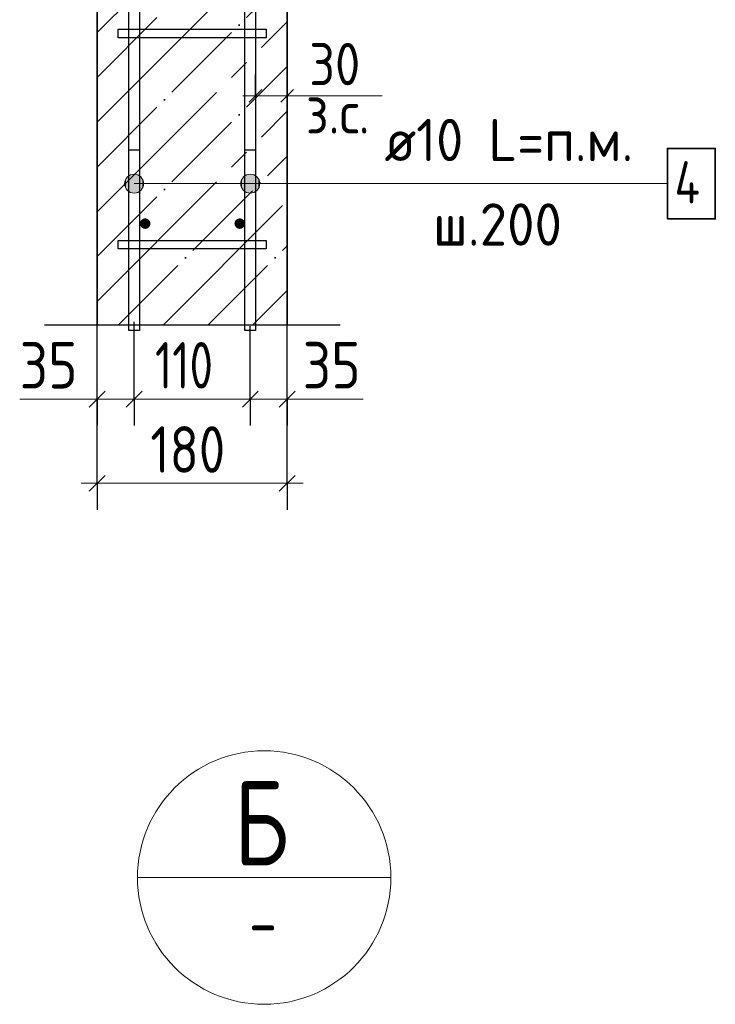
# Model space of a CAD drawing. Header units: millimetres. Extents: x -49773 to 2322955, y -3321 to 58485.
# Tile 166 of 256: x 717909 to 721203, y 8964 to 13625. Entities that reach past the tile are written whole.
import ezdxf

# ---------------------------------------------------------------- set-up
doc = ezdxf.new("R2010")
doc.units = ezdxf.units.MM
doc.linetypes.add('______11', pattern=[500, 400, -50, 0, -50])
doc.linetypes.add('______5', pattern=[1100, 800, -100, 100, -100])
for name, color, linetype, lineweight in [('Standard', 7, 'Continuous', 25), ('Арм.стержн. Арматура края', 96, 'Continuous', 35), ('Арм.стержн. вертикальными 1', 22, 'Continuous', 35), ('Арм.стержн.горизонт. 1', 180, 'Continuous', 35), ('Размерная линия_ общее', 7, 'Continuous', 13), ('Размерная линия_ общее_1', 7, 'Continuous', 13)]:
    doc.layers.add(name, color=color, linetype=linetype, lineweight=lineweight)
doc.layers.add('Арм.стержн.Стяжки', color=7, linetype='Continuous', lineweight=35, true_color=0x501e0f)
doc.styles.add('ISOCPEUR', font='txt')

msp = doc.modelspace()

# ---------------------------------------------------------------- hatches: boundary and pattern name
at = {"layer": 'Арм.стержн. вертикальными 1', "linetype": 'Continuous', "lineweight": 50, "transparency": 33554687}
for points in [[(718528.1, 12660), (718526.2, 12669.5), (718520.8, 12677.6), (718512.6, 12683.1), (718503.1, 12685), (718493.5, 12683.1), (718485.4, 12677.6), (718480, 12669.5), (718478.1, 12660), (718480, 12650.4), (718485.4, 12642.3), (718493.5, 12636.9), (718503.1, 12635), (718512.6, 12636.9), (718520.8, 12642.3), (718526.2, 12650.4)], [(718975.7, 12660), (718973.8, 12669.5), (718968.4, 12677.6), (718960.3, 12683.1), (718950.7, 12685), (718941.2, 12683.1), (718933.1, 12677.6), (718927.6, 12669.5), (718925.7, 12660), (718927.6, 12650.4), (718933.1, 12642.3), (718941.2, 12636.9), (718950.7, 12635), (718960.3, 12636.9), (718968.4, 12642.3), (718973.8, 12650.4)]]:
    msp.add_hatch(color=4, dxfattribs=at).paths.add_polyline_path(points)
at = {"layer": 'Арм.стержн.горизонт. 1', "linetype": 'Continuous', "lineweight": 13, "transparency": 33554687}
for points in [[(718412, 12826.7), (718412, 12871.7), (718405.7, 12849.2)], [(718412, 12826.7), (718412, 12871.7), (718405.7, 12849.2)], [(718412, 12826.7), (718412, 12871.7), (718405.7, 12849.2)], [(718412, 12826.7), (718412, 12871.7), (718405.7, 12849.2)], [(718412, 12826.7), (718412, 12871.7), (718405.7, 12849.2)], [(718412, 12826.7), (718412, 12871.7), (718405.7, 12849.2)], [(718412, 12826.7), (718412, 12871.7), (718405.7, 12849.2)], [(718412, 12826.7), (718412, 12871.7), (718405.7, 12849.2)], [(718412, 12826.7), (718412, 12871.7), (718405.7, 12849.2)], [(718412, 12826.7), (718412, 12871.7), (718405.7, 12849.2)], [(718412, 12826.7), (718412, 12871.7), (718405.7, 12849.2)], [(718412, 12826.7), (718412, 12871.7), (718405.7, 12849.2)], [(718412, 12826.7), (718412, 12871.7), (718405.7, 12849.2)], [(718428.2, 12810.5), (718428.2, 12887.9), (718412, 12871.7)], [(718428.2, 12810.5), (718428.2, 12887.9), (718412, 12871.7)], [(718428.2, 12810.5), (718428.2, 12887.9), (718412, 12871.7)], [(718428.2, 12810.5), (718428.2, 12887.9), (718412, 12871.7)], [(718428.2, 12810.5), (718428.2, 12887.9), (718412, 12871.7)], [(718428.2, 12810.5), (718428.2, 12887.9), (718412, 12871.7)], [(718428.2, 12810.5), (718428.2, 12887.9), (718412, 12871.7)], [(718428.2, 12810.5), (718428.2, 12887.9), (718412, 12871.7)], [(718428.2, 12810.5), (718428.2, 12887.9), (718412, 12871.7)], [(718428.2, 12810.5), (718428.2, 12887.9), (718412, 12871.7)], [(718428.2, 12810.5), (718428.2, 12887.9), (718412, 12871.7)], [(718428.2, 12810.5), (718428.2, 12887.9), (718412, 12871.7)], [(718428.2, 12810.5), (718428.2, 12887.9), (718412, 12871.7)], [(718428.2, 12810.5), (718412, 12871.7), (718412, 12826.7)], [(718428.2, 12810.5), (718412, 12871.7), (718412, 12826.7)], [(718428.2, 12810.5), (718412, 12871.7), (718412, 12826.7)], [(718428.2, 12810.5), (718412, 12871.7), (718412, 12826.7)], [(718428.2, 12810.5), (718412, 12871.7), (718412, 12826.7)], [(718428.2, 12810.5), (718412, 12871.7), (718412, 12826.7)], [(718428.2, 12810.5), (718412, 12871.7), (718412, 12826.7)], [(718428.2, 12810.5), (718412, 12871.7), (718412, 12826.7)], [(718428.2, 12810.5), (718412, 12871.7), (718412, 12826.7)], [(718428.2, 12810.5), (718412, 12871.7), (718412, 12826.7)], [(718428.2, 12810.5), (718412, 12871.7), (718412, 12826.7)], [(718428.2, 12810.5), (718412, 12871.7), (718412, 12826.7)], [(718428.2, 12810.5), (718412, 12871.7), (718412, 12826.7)], [(718450.7, 12804.2), (718450.7, 12894.2), (718428.2, 12887.9)], [(718450.7, 12804.2), (718450.7, 12894.2), (718428.2, 12887.9)], [(718450.7, 12804.2), (718450.7, 12894.2), (718428.2, 12887.9)], [(718450.7, 12804.2), (718450.7, 12894.2), (718428.2, 12887.9)], [(718450.7, 12804.2), (718450.7, 12894.2), (718428.2, 12887.9)], [(718450.7, 12804.2), (718450.7, 12894.2), (718428.2, 12887.9)], [(718450.7, 12804.2), (718450.7, 12894.2), (718428.2, 12887.9)], [(718450.7, 12804.2), (718450.7, 12894.2), (718428.2, 12887.9)], [(718450.7, 12804.2), (718450.7, 12894.2), (718428.2, 12887.9)], [(718450.7, 12804.2), (718450.7, 12894.2), (718428.2, 12887.9)], [(718450.7, 12804.2), (718450.7, 12894.2), (718428.2, 12887.9)], [(718450.7, 12804.2), (718450.7, 12894.2), (718428.2, 12887.9)], [(718450.7, 12804.2), (718450.7, 12894.2), (718428.2, 12887.9)], [(718450.7, 12804.2), (718428.2, 12887.9), (718428.2, 12810.5)], [(718450.7, 12804.2), (718428.2, 12887.9), (718428.2, 12810.5)], [(718450.7, 12804.2), (718428.2, 12887.9), (718428.2, 12810.5)], [(718450.7, 12804.2), (718428.2, 12887.9), (718428.2, 12810.5)], [(718450.7, 12804.2), (718428.2, 12887.9), (718428.2, 12810.5)], [(718450.7, 12804.2), (718428.2, 12887.9), (718428.2, 12810.5)], [(718450.7, 12804.2), (718428.2, 12887.9), (718428.2, 12810.5)], [(718450.7, 12804.2), (718428.2, 12887.9), (718428.2, 12810.5)], [(718450.7, 12804.2), (718428.2, 12887.9), (718428.2, 12810.5)], [(718450.7, 12804.2), (718428.2, 12887.9), (718428.2, 12810.5)], [(718450.7, 12804.2), (718428.2, 12887.9), (718428.2, 12810.5)], [(718450.7, 12804.2), (718428.2, 12887.9), (718428.2, 12810.5)], [(718450.7, 12804.2), (718428.2, 12887.9), (718428.2, 12810.5)], [(718473.2, 12810.5), (718473.2, 12887.9), (718450.7, 12894.2)], [(718473.2, 12810.5), (718450.7, 12894.2), (718450.7, 12804.2)], [(718473.2, 12810.5), (718473.2, 12887.9), (718450.7, 12894.2)], [(718473.2, 12810.5), (718450.7, 12894.2), (718450.7, 12804.2)], [(718473.2, 12810.5), (718473.2, 12887.9), (718450.7, 12894.2)], [(718473.2, 12810.5), (718450.7, 12894.2), (718450.7, 12804.2)], [(718473.2, 12810.5), (718473.2, 12887.9), (718450.7, 12894.2)], [(718473.2, 12810.5), (718450.7, 12894.2), (718450.7, 12804.2)], [(718473.2, 12810.5), (718473.2, 12887.9), (718450.7, 12894.2)], [(718473.2, 12810.5), (718450.7, 12894.2), (718450.7, 12804.2)], [(718473.2, 12810.5), (718473.2, 12887.9), (718450.7, 12894.2)], [(718473.2, 12810.5), (718450.7, 12894.2), (718450.7, 12804.2)], [(718473.2, 12810.5), (718473.2, 12887.9), (718450.7, 12894.2)], [(718473.2, 12810.5), (718450.7, 12894.2), (718450.7, 12804.2)], [(718473.2, 12810.5), (718473.2, 12887.9), (718450.7, 12894.2)], [(718473.2, 12810.5), (718450.7, 12894.2), (718450.7, 12804.2)], [(718473.2, 12810.5), (718473.2, 12887.9), (718450.7, 12894.2)], [(718473.2, 12810.5), (718450.7, 12894.2), (718450.7, 12804.2)], [(718473.2, 12810.5), (718473.2, 12887.9), (718450.7, 12894.2)], [(718473.2, 12810.5), (718450.7, 12894.2), (718450.7, 12804.2)], [(718473.2, 12810.5), (718473.2, 12887.9), (718450.7, 12894.2)], [(718473.2, 12810.5), (718450.7, 12894.2), (718450.7, 12804.2)], [(718473.2, 12810.5), (718473.2, 12887.9), (718450.7, 12894.2)], [(718473.2, 12810.5), (718450.7, 12894.2), (718450.7, 12804.2)], [(718473.2, 12810.5), (718473.2, 12887.9), (718450.7, 12894.2)], [(718473.2, 12810.5), (718450.7, 12894.2), (718450.7, 12804.2)], [(718489.4, 12826.7), (718489.4, 12871.7), (718473.2, 12887.9)], [(718489.4, 12826.7), (718473.2, 12887.9), (718473.2, 12810.5)], [(718489.4, 12826.7), (718489.4, 12871.7), (718473.2, 12887.9)], [(718489.4, 12826.7), (718473.2, 12887.9), (718473.2, 12810.5)], [(718489.4, 12826.7), (718489.4, 12871.7), (718473.2, 12887.9)], [(718489.4, 12826.7), (718473.2, 12887.9), (718473.2, 12810.5)], [(718489.4, 12826.7), (718489.4, 12871.7), (718473.2, 12887.9)], [(718489.4, 12826.7), (718473.2, 12887.9), (718473.2, 12810.5)], [(718489.4, 12826.7), (718489.4, 12871.7), (718473.2, 12887.9)], [(718489.4, 12826.7), (718473.2, 12887.9), (718473.2, 12810.5)], [(718489.4, 12826.7), (718489.4, 12871.7), (718473.2, 12887.9)], [(718489.4, 12826.7), (718473.2, 12887.9), (718473.2, 12810.5)], [(718489.4, 12826.7), (718489.4, 12871.7), (718473.2, 12887.9)], [(718489.4, 12826.7), (718473.2, 12887.9), (718473.2, 12810.5)], [(718489.4, 12826.7), (718489.4, 12871.7), (718473.2, 12887.9)], [(718489.4, 12826.7), (718473.2, 12887.9), (718473.2, 12810.5)], [(718489.4, 12826.7), (718489.4, 12871.7), (718473.2, 12887.9)], [(718489.4, 12826.7), (718473.2, 12887.9), (718473.2, 12810.5)], [(718489.4, 12826.7), (718489.4, 12871.7), (718473.2, 12887.9)], [(718489.4, 12826.7), (718473.2, 12887.9), (718473.2, 12810.5)], [(718489.4, 12826.7), (718489.4, 12871.7), (718473.2, 12887.9)], [(718489.4, 12826.7), (718473.2, 12887.9), (718473.2, 12810.5)], [(718489.4, 12826.7), (718489.4, 12871.7), (718473.2, 12887.9)], [(718489.4, 12826.7), (718473.2, 12887.9), (718473.2, 12810.5)], [(718489.4, 12826.7), (718489.4, 12871.7), (718473.2, 12887.9)], [(718489.4, 12826.7), (718473.2, 12887.9), (718473.2, 12810.5)], [(718489.4, 12871.7), (718489.4, 12826.7), (718495.7, 12849.2)], [(718489.4, 12871.7), (718489.4, 12826.7), (718495.7, 12849.2)], [(718489.4, 12871.7), (718489.4, 12826.7), (718495.7, 12849.2)], [(718489.4, 12871.7), (718489.4, 12826.7), (718495.7, 12849.2)], [(718489.4, 12871.7), (718489.4, 12826.7), (718495.7, 12849.2)], [(718489.4, 12871.7), (718489.4, 12826.7), (718495.7, 12849.2)], [(718489.4, 12871.7), (718489.4, 12826.7), (718495.7, 12849.2)], [(718489.4, 12871.7), (718489.4, 12826.7), (718495.7, 12849.2)], [(718489.4, 12871.7), (718489.4, 12826.7), (718495.7, 12849.2)], [(718489.4, 12871.7), (718489.4, 12826.7), (718495.7, 12849.2)], [(718489.4, 12871.7), (718489.4, 12826.7), (718495.7, 12849.2)], [(718489.4, 12871.7), (718489.4, 12826.7), (718495.7, 12849.2)], [(718489.4, 12871.7), (718489.4, 12826.7), (718495.7, 12849.2)], [(718962, 12826.7), (718962, 12871.7), (718955.7, 12849.2)], [(718962, 12826.7), (718962, 12871.7), (718955.7, 12849.2)], [(718962, 12826.7), (718962, 12871.7), (718955.7, 12849.2)], [(718962, 12826.7), (718962, 12871.7), (718955.7, 12849.2)], [(718962, 12826.7), (718962, 12871.7), (718955.7, 12849.2)], [(718962, 12826.7), (718962, 12871.7), (718955.7, 12849.2)], [(718962, 12826.7), (718962, 12871.7), (718955.7, 12849.2)], [(718962, 12826.7), (718962, 12871.7), (718955.7, 12849.2)], [(718962, 12826.7), (718962, 12871.7), (718955.7, 12849.2)], [(718962, 12826.7), (718962, 12871.7), (718955.7, 12849.2)], [(718962, 12826.7), (718962, 12871.7), (718955.7, 12849.2)], [(718962, 12826.7), (718962, 12871.7), (718955.7, 12849.2)], [(718962, 12826.7), (718962, 12871.7), (718955.7, 12849.2)], [(718978.2, 12810.5), (718978.2, 12887.9), (718962, 12871.7)], [(718978.2, 12810.5), (718978.2, 12887.9), (718962, 12871.7)], [(718978.2, 12810.5), (718978.2, 12887.9), (718962, 12871.7)], [(718978.2, 12810.5), (718978.2, 12887.9), (718962, 12871.7)], [(718978.2, 12810.5), (718978.2, 12887.9), (718962, 12871.7)], [(718978.2, 12810.5), (718978.2, 12887.9), (718962, 12871.7)], [(718978.2, 12810.5), (718978.2, 12887.9), (718962, 12871.7)], [(718978.2, 12810.5), (718978.2, 12887.9), (718962, 12871.7)], [(718978.2, 12810.5), (718978.2, 12887.9), (718962, 12871.7)], [(718978.2, 12810.5), (718978.2, 12887.9), (718962, 12871.7)], [(718978.2, 12810.5), (718978.2, 12887.9), (718962, 12871.7)], [(718978.2, 12810.5), (718978.2, 12887.9), (718962, 12871.7)], [(718978.2, 12810.5), (718978.2, 12887.9), (718962, 12871.7)], [(718978.2, 12810.5), (718962, 12871.7), (718962, 12826.7)], [(718978.2, 12810.5), (718962, 12871.7), (718962, 12826.7)], [(718978.2, 12810.5), (718962, 12871.7), (718962, 12826.7)], [(718978.2, 12810.5), (718962, 12871.7), (718962, 12826.7)], [(718978.2, 12810.5), (718962, 12871.7), (718962, 12826.7)], [(718978.2, 12810.5), (718962, 12871.7), (718962, 12826.7)], [(718978.2, 12810.5), (718962, 12871.7), (718962, 12826.7)], [(718978.2, 12810.5), (718962, 12871.7), (718962, 12826.7)], [(718978.2, 12810.5), (718962, 12871.7), (718962, 12826.7)], [(718978.2, 12810.5), (718962, 12871.7), (718962, 12826.7)], [(718978.2, 12810.5), (718962, 12871.7), (718962, 12826.7)], [(718978.2, 12810.5), (718962, 12871.7), (718962, 12826.7)], [(718978.2, 12810.5), (718962, 12871.7), (718962, 12826.7)], [(719000.7, 12804.2), (719000.7, 12894.2), (718978.2, 12887.9)], [(719000.7, 12804.2), (719000.7, 12894.2), (718978.2, 12887.9)], [(719000.7, 12804.2), (719000.7, 12894.2), (718978.2, 12887.9)], [(719000.7, 12804.2), (719000.7, 12894.2), (718978.2, 12887.9)], [(719000.7, 12804.2), (719000.7, 12894.2), (718978.2, 12887.9)], [(719000.7, 12804.2), (719000.7, 12894.2), (718978.2, 12887.9)], [(719000.7, 12804.2), (719000.7, 12894.2), (718978.2, 12887.9)], [(719000.7, 12804.2), (719000.7, 12894.2), (718978.2, 12887.9)], [(719000.7, 12804.2), (719000.7, 12894.2), (718978.2, 12887.9)], [(719000.7, 12804.2), (719000.7, 12894.2), (718978.2, 12887.9)], [(719000.7, 12804.2), (719000.7, 12894.2), (718978.2, 12887.9)], [(719000.7, 12804.2), (719000.7, 12894.2), (718978.2, 12887.9)], [(719000.7, 12804.2), (719000.7, 12894.2), (718978.2, 12887.9)], [(719000.7, 12804.2), (718978.2, 12887.9), (718978.2, 12810.5)], [(719000.7, 12804.2), (718978.2, 12887.9), (718978.2, 12810.5)], [(719000.7, 12804.2), (718978.2, 12887.9), (718978.2, 12810.5)], [(719000.7, 12804.2), (718978.2, 12887.9), (718978.2, 12810.5)], [(719000.7, 12804.2), (718978.2, 12887.9), (718978.2, 12810.5)], [(719000.7, 12804.2), (718978.2, 12887.9), (718978.2, 12810.5)], [(719000.7, 12804.2), (718978.2, 12887.9), (718978.2, 12810.5)], [(719000.7, 12804.2), (718978.2, 12887.9), (718978.2, 12810.5)], [(719000.7, 12804.2), (718978.2, 12887.9), (718978.2, 12810.5)], [(719000.7, 12804.2), (718978.2, 12887.9), (718978.2, 12810.5)], [(719000.7, 12804.2), (718978.2, 12887.9), (718978.2, 12810.5)], [(719000.7, 12804.2), (718978.2, 12887.9), (718978.2, 12810.5)], [(719000.7, 12804.2), (718978.2, 12887.9), (718978.2, 12810.5)], [(719023.2, 12810.5), (719023.2, 12887.9), (719000.7, 12894.2)], [(719023.2, 12810.5), (719000.7, 12894.2), (719000.7, 12804.2)], [(719023.2, 12810.5), (719023.2, 12887.9), (719000.7, 12894.2)], [(719023.2, 12810.5), (719000.7, 12894.2), (719000.7, 12804.2)], [(719023.2, 12810.5), (719023.2, 12887.9), (719000.7, 12894.2)], [(719023.2, 12810.5), (719000.7, 12894.2), (719000.7, 12804.2)], [(719023.2, 12810.5), (719023.2, 12887.9), (719000.7, 12894.2)], [(719023.2, 12810.5), (719000.7, 12894.2), (719000.7, 12804.2)], [(719023.2, 12810.5), (719023.2, 12887.9), (719000.7, 12894.2)], [(719023.2, 12810.5), (719000.7, 12894.2), (719000.7, 12804.2)], [(719023.2, 12810.5), (719023.2, 12887.9), (719000.7, 12894.2)], [(719023.2, 12810.5), (719000.7, 12894.2), (719000.7, 12804.2)], [(719023.2, 12810.5), (719023.2, 12887.9), (719000.7, 12894.2)], [(719023.2, 12810.5), (719000.7, 12894.2), (719000.7, 12804.2)], [(719023.2, 12810.5), (719023.2, 12887.9), (719000.7, 12894.2)], [(719023.2, 12810.5), (719000.7, 12894.2), (719000.7, 12804.2)], [(719023.2, 12810.5), (719023.2, 12887.9), (719000.7, 12894.2)], [(719023.2, 12810.5), (719000.7, 12894.2), (719000.7, 12804.2)], [(719023.2, 12810.5), (719023.2, 12887.9), (719000.7, 12894.2)], [(719023.2, 12810.5), (719000.7, 12894.2), (719000.7, 12804.2)], [(719023.2, 12810.5), (719023.2, 12887.9), (719000.7, 12894.2)], [(719023.2, 12810.5), (719000.7, 12894.2), (719000.7, 12804.2)], [(719023.2, 12810.5), (719023.2, 12887.9), (719000.7, 12894.2)], [(719023.2, 12810.5), (719000.7, 12894.2), (719000.7, 12804.2)], [(719023.2, 12810.5), (719023.2, 12887.9), (719000.7, 12894.2)], [(719023.2, 12810.5), (719000.7, 12894.2), (719000.7, 12804.2)], [(719039.4, 12826.7), (719039.4, 12871.7), (719023.2, 12887.9)], [(719039.4, 12826.7), (719023.2, 12887.9), (719023.2, 12810.5)], [(719039.4, 12826.7), (719039.4, 12871.7), (719023.2, 12887.9)], [(719039.4, 12826.7), (719023.2, 12887.9), (719023.2, 12810.5)], [(719039.4, 12826.7), (719039.4, 12871.7), (719023.2, 12887.9)], [(719039.4, 12826.7), (719023.2, 12887.9), (719023.2, 12810.5)], [(719039.4, 12826.7), (719039.4, 12871.7), (719023.2, 12887.9)], [(719039.4, 12826.7), (719023.2, 12887.9), (719023.2, 12810.5)], [(719039.4, 12826.7), (719039.4, 12871.7), (719023.2, 12887.9)], [(719039.4, 12826.7), (719023.2, 12887.9), (719023.2, 12810.5)], [(719039.4, 12826.7), (719039.4, 12871.7), (719023.2, 12887.9)], [(719039.4, 12826.7), (719023.2, 12887.9), (719023.2, 12810.5)], [(719039.4, 12826.7), (719039.4, 12871.7), (719023.2, 12887.9)], [(719039.4, 12826.7), (719023.2, 12887.9), (719023.2, 12810.5)], [(719039.4, 12826.7), (719039.4, 12871.7), (719023.2, 12887.9)], [(719039.4, 12826.7), (719023.2, 12887.9), (719023.2, 12810.5)], [(719039.4, 12826.7), (719039.4, 12871.7), (719023.2, 12887.9)], [(719039.4, 12826.7), (719023.2, 12887.9), (719023.2, 12810.5)], [(719039.4, 12826.7), (719039.4, 12871.7), (719023.2, 12887.9)], [(719039.4, 12826.7), (719023.2, 12887.9), (719023.2, 12810.5)], [(719039.4, 12826.7), (719039.4, 12871.7), (719023.2, 12887.9)], [(719039.4, 12826.7), (719023.2, 12887.9), (719023.2, 12810.5)], [(719039.4, 12826.7), (719039.4, 12871.7), (719023.2, 12887.9)], [(719039.4, 12826.7), (719023.2, 12887.9), (719023.2, 12810.5)], [(719039.4, 12826.7), (719039.4, 12871.7), (719023.2, 12887.9)], [(719039.4, 12826.7), (719023.2, 12887.9), (719023.2, 12810.5)], [(719039.4, 12871.7), (719039.4, 12826.7), (719045.7, 12849.2)], [(719039.4, 12871.7), (719039.4, 12826.7), (719045.7, 12849.2)], [(719039.4, 12871.7), (719039.4, 12826.7), (719045.7, 12849.2)], [(719039.4, 12871.7), (719039.4, 12826.7), (719045.7, 12849.2)], [(719039.4, 12871.7), (719039.4, 12826.7), (719045.7, 12849.2)], [(719039.4, 12871.7), (719039.4, 12826.7), (719045.7, 12849.2)], [(719039.4, 12871.7), (719039.4, 12826.7), (719045.7, 12849.2)], [(719039.4, 12871.7), (719039.4, 12826.7), (719045.7, 12849.2)], [(719039.4, 12871.7), (719039.4, 12826.7), (719045.7, 12849.2)], [(719039.4, 12871.7), (719039.4, 12826.7), (719045.7, 12849.2)], [(719039.4, 12871.7), (719039.4, 12826.7), (719045.7, 12849.2)], [(719039.4, 12871.7), (719039.4, 12826.7), (719045.7, 12849.2)], [(719039.4, 12871.7), (719039.4, 12826.7), (719045.7, 12849.2)]]:
    msp.add_hatch(color=7, dxfattribs=at).paths.add_polyline_path(points)

# ---------------------------------------------------------------- linework, layer by layer
at = {"layer": 'Standard', "color": 7, "linetype": 'Continuous', "lineweight": 35, "transparency": 33554687}
for p, q in [((718275.7, 15335), (718275.7, 12179.3)), ((719175.7, 12179.3), (719175.7, 15335))]:
    msp.add_line(p, q, dxfattribs=at)
at = {"layer": 'Standard', "color": 253, "linetype": '______5', "lineweight": 35, "true_color": 0xababab, "transparency": 33554687}
for p, q in [((718275.7, 13564.3), (719175.7, 14464.3)), ((718275.7, 13140.1), (719175.7, 14040.1)), ((718275.7, 12715.8), (719175.7, 13615.8)), ((718275.7, 12291.6), (719175.7, 13191.6)), ((718587.8, 12179.3), (719175.7, 12767.3)), ((719012, 12179.3), (719175.7, 12343))]:
    msp.add_line(p, q, dxfattribs=at)
at = {"layer": 'Standard', "color": 253, "linetype": '______11', "lineweight": 35, "true_color": 0xababab, "transparency": 33554687}
for p, q in [((718275.7, 13352.2), (719175.7, 14252.2)), ((718275.7, 12928), (719175.7, 13828)), ((718275.7, 12503.7), (719175.7, 13403.7)), ((718375.6, 12179.3), (719175.7, 12979.4)), ((718799.9, 12179.3), (719175.7, 12555.2))]:
    msp.add_line(p, q, dxfattribs=at)
at = {"layer": 'Standard', "color": 7, "linetype": 'Continuous', "lineweight": 13, "transparency": 33554687}
for p, q in [((719175.7, 13265.1), (719625.7, 13265.1)), ((718466.5, 9564.2), (719666.5, 9564.2))]:
    msp.add_line(p, q, dxfattribs=at)
at = {"layer": 'Standard', "color": 7, "linetype": 'Continuous', "lineweight": 25, "transparency": 33554687}
msp.add_line((719425.7, 12179.3), (718025.7, 12179.3), dxfattribs=at)
at = {"layer": 'Standard', "color": 7, "linetype": 'Continuous', "lineweight": 13, "transparency": 33554687}
msp.add_circle((719066.5, 9564.2), 600, dxfattribs=at)
at = {"layer": 'Арм.стержн. Арматура края', "color": 4, "linetype": 'Continuous', "lineweight": 25, "transparency": 33554687}
for points in [[(718475.7, 13010), (718475.7, 12154.3), (718425.7, 12154.3), (718425.7, 13010), (718475.7, 13010)], [(718475.7, 13010), (718475.7, 12154.3), (718425.7, 12154.3), (718425.7, 13010), (718475.7, 13010)], [(718475.7, 13010), (718475.7, 12154.3), (718425.7, 12154.3), (718425.7, 13010), (718475.7, 13010)], [(718475.7, 13010), (718475.7, 12154.3), (718425.7, 12154.3), (718425.7, 13010), (718475.7, 13010)], [(718475.7, 13010), (718475.7, 12154.3), (718425.7, 12154.3), (718425.7, 13010), (718475.7, 13010)], [(718475.7, 13010), (718475.7, 12154.3), (718425.7, 12154.3), (718425.7, 13010), (718475.7, 13010)], [(718475.7, 13010), (718475.7, 12154.3), (718425.7, 12154.3), (718425.7, 13010), (718475.7, 13010)], [(718475.7, 13010), (718475.7, 12154.3), (718425.7, 12154.3), (718425.7, 13010), (718475.7, 13010)], [(718475.7, 13010), (718475.7, 12154.3), (718425.7, 12154.3), (718425.7, 13010), (718475.7, 13010)], [(718475.7, 13010), (718475.7, 12154.3), (718425.7, 12154.3), (718425.7, 13010), (718475.7, 13010)], [(718475.7, 13010), (718475.7, 12154.3), (718425.7, 12154.3), (718425.7, 13010), (718475.7, 13010)], [(718975.7, 12154.3), (718975.7, 13010), (719025.7, 13010), (719025.7, 12154.3), (718975.7, 12154.3)], [(718975.7, 12154.3), (718975.7, 13010), (719025.7, 13010), (719025.7, 12154.3), (718975.7, 12154.3)], [(718975.7, 12154.3), (718975.7, 13010), (719025.7, 13010), (719025.7, 12154.3), (718975.7, 12154.3)], [(718975.7, 12154.3), (718975.7, 13010), (719025.7, 13010), (719025.7, 12154.3), (718975.7, 12154.3)], [(718975.7, 12154.3), (718975.7, 13010), (719025.7, 13010), (719025.7, 12154.3), (718975.7, 12154.3)], [(718975.7, 12154.3), (718975.7, 13010), (719025.7, 13010), (719025.7, 12154.3), (718975.7, 12154.3)], [(718975.7, 12154.3), (718975.7, 13010), (719025.7, 13010), (719025.7, 12154.3), (718975.7, 12154.3)], [(718975.7, 12154.3), (718975.7, 13010), (719025.7, 13010), (719025.7, 12154.3), (718975.7, 12154.3)], [(718975.7, 12154.3), (718975.7, 13010), (719025.7, 13010), (719025.7, 12154.3), (718975.7, 12154.3)], [(718975.7, 12154.3), (718975.7, 13010), (719025.7, 13010), (719025.7, 12154.3), (718975.7, 12154.3)], [(718975.7, 12154.3), (718975.7, 13010), (719025.7, 13010), (719025.7, 12154.3), (718975.7, 12154.3)]]:
    msp.add_lwpolyline(points, dxfattribs=at)
at = {"layer": 'Арм.стержн.горизонт. 1', "color": 7, "linetype": 'Continuous', "lineweight": 13, "transparency": 33554687}
for p, q in [((718450.7, 12894.2), (718450.7, 12894.2)), ((718450.7, 12894.2), (718450.7, 12894.2)), ((718450.7, 12894.2), (718450.7, 12894.2)), ((718450.7, 12894.2), (718450.7, 12894.2)), ((718450.7, 12894.2), (718450.7, 12894.2)), ((718450.7, 12894.2), (718450.7, 12894.2)), ((718450.7, 12894.2), (718450.7, 12894.2)), ((718450.7, 12894.2), (718450.7, 12894.2)), ((718450.7, 12894.2), (718450.7, 12894.2)), ((718450.7, 12894.2), (718450.7, 12894.2)), ((718450.7, 12894.2), (718450.7, 12894.2)), ((718450.7, 12894.2), (718450.7, 12894.2)), ((718450.7, 12894.2), (718450.7, 12894.2)), ((719000.7, 12894.2), (719000.7, 12894.2)), ((719000.7, 12894.2), (719000.7, 12894.2)), ((719000.7, 12894.2), (719000.7, 12894.2)), ((719000.7, 12894.2), (719000.7, 12894.2)), ((719000.7, 12894.2), (719000.7, 12894.2)), ((719000.7, 12894.2), (719000.7, 12894.2)), ((719000.7, 12894.2), (719000.7, 12894.2)), ((719000.7, 12894.2), (719000.7, 12894.2)), ((719000.7, 12894.2), (719000.7, 12894.2)), ((719000.7, 12894.2), (719000.7, 12894.2)), ((719000.7, 12894.2), (719000.7, 12894.2)), ((719000.7, 12894.2), (719000.7, 12894.2)), ((719000.7, 12894.2), (719000.7, 12894.2)), ((718405.7, 12849.2), (718405.7, 12849.2)), ((718405.7, 12849.2), (718405.7, 12849.2)), ((718405.7, 12849.2), (718405.7, 12849.2)), ((718405.7, 12849.2), (718405.7, 12849.2)), ((718405.7, 12849.2), (718405.7, 12849.2)), ((718405.7, 12849.2), (718405.7, 12849.2)), ((718405.7, 12849.2), (718405.7, 12849.2)), ((718405.7, 12849.2), (718405.7, 12849.2)), ((718405.7, 12849.2), (718405.7, 12849.2)), ((718405.7, 12849.2), (718405.7, 12849.2)), ((718405.7, 12849.2), (718405.7, 12849.2)), ((718405.7, 12849.2), (718405.7, 12849.2)), ((718405.7, 12849.2), (718405.7, 12849.2)), ((719536.4, 12849.2), (718450.7, 12849.2)), ((719536.4, 12849.2), (718450.7, 12849.2)), ((719536.4, 12849.2), (718450.7, 12849.2)), ((719536.4, 12849.2), (718450.7, 12849.2)), ((719536.4, 12849.2), (718450.7, 12849.2)), ((719536.4, 12849.2), (718450.7, 12849.2)), ((719536.4, 12849.2), (718450.7, 12849.2)), ((719536.4, 12849.2), (718450.7, 12849.2)), ((719536.4, 12849.2), (718450.7, 12849.2)), ((719536.4, 12849.2), (718450.7, 12849.2)), ((719536.4, 12849.2), (718450.7, 12849.2)), ((719536.4, 12849.2), (718450.7, 12849.2)), ((719536.4, 12849.2), (718450.7, 12849.2)), ((718495.7, 12849.2), (718495.7, 12849.2)), ((718495.7, 12849.2), (718495.7, 12849.2)), ((718495.7, 12849.2), (718495.7, 12849.2)), ((718495.7, 12849.2), (718495.7, 12849.2)), ((718495.7, 12849.2), (718495.7, 12849.2)), ((718495.7, 12849.2), (718495.7, 12849.2)), ((718495.7, 12849.2), (718495.7, 12849.2)), ((718495.7, 12849.2), (718495.7, 12849.2)), ((718495.7, 12849.2), (718495.7, 12849.2)), ((718495.7, 12849.2), (718495.7, 12849.2)), ((718495.7, 12849.2), (718495.7, 12849.2)), ((718495.7, 12849.2), (718495.7, 12849.2)), ((718495.7, 12849.2), (718495.7, 12849.2)), ((718955.7, 12849.2), (718955.7, 12849.2)), ((718955.7, 12849.2), (718955.7, 12849.2)), ((718955.7, 12849.2), (718955.7, 12849.2)), ((718955.7, 12849.2), (718955.7, 12849.2)), ((718955.7, 12849.2), (718955.7, 12849.2)), ((718955.7, 12849.2), (718955.7, 12849.2)), ((718955.7, 12849.2), (718955.7, 12849.2)), ((718955.7, 12849.2), (718955.7, 12849.2)), ((718955.7, 12849.2), (718955.7, 12849.2)), ((718955.7, 12849.2), (718955.7, 12849.2)), ((718955.7, 12849.2), (718955.7, 12849.2)), ((718955.7, 12849.2), (718955.7, 12849.2)), ((718955.7, 12849.2), (718955.7, 12849.2)), ((719536.4, 12849.2), (719000.7, 12849.2)), ((719536.4, 12849.2), (719000.7, 12849.2)), ((719536.4, 12849.2), (719000.7, 12849.2)), ((719536.4, 12849.2), (719000.7, 12849.2)), ((719536.4, 12849.2), (719000.7, 12849.2)), ((719536.4, 12849.2), (719000.7, 12849.2)), ((719536.4, 12849.2), (719000.7, 12849.2)), ((719536.4, 12849.2), (719000.7, 12849.2)), ((719536.4, 12849.2), (719000.7, 12849.2)), ((719536.4, 12849.2), (719000.7, 12849.2)), ((719536.4, 12849.2), (719000.7, 12849.2)), ((719536.4, 12849.2), (719000.7, 12849.2)), ((719536.4, 12849.2), (719000.7, 12849.2)), ((719045.7, 12849.2), (719045.7, 12849.2)), ((719045.7, 12849.2), (719045.7, 12849.2)), ((719045.7, 12849.2), (719045.7, 12849.2)), ((719045.7, 12849.2), (719045.7, 12849.2)), ((719045.7, 12849.2), (719045.7, 12849.2)), ((719045.7, 12849.2), (719045.7, 12849.2)), ((719045.7, 12849.2), (719045.7, 12849.2)), ((719045.7, 12849.2), (719045.7, 12849.2)), ((719045.7, 12849.2), (719045.7, 12849.2)), ((719045.7, 12849.2), (719045.7, 12849.2)), ((719045.7, 12849.2), (719045.7, 12849.2)), ((719045.7, 12849.2), (719045.7, 12849.2)), ((719045.7, 12849.2), (719045.7, 12849.2)), ((719536.4, 12849.2), (720976.4, 12849.2)), ((718450.7, 12804.2), (718450.7, 12804.2)), ((718450.7, 12804.2), (718450.7, 12804.2)), ((718450.7, 12804.2), (718450.7, 12804.2)), ((718450.7, 12804.2), (718450.7, 12804.2)), ((718450.7, 12804.2), (718450.7, 12804.2)), ((718450.7, 12804.2), (718450.7, 12804.2)), ((718450.7, 12804.2), (718450.7, 12804.2)), ((718450.7, 12804.2), (718450.7, 12804.2)), ((718450.7, 12804.2), (718450.7, 12804.2)), ((718450.7, 12804.2), (718450.7, 12804.2)), ((718450.7, 12804.2), (718450.7, 12804.2)), ((718450.7, 12804.2), (718450.7, 12804.2)), ((718450.7, 12804.2), (718450.7, 12804.2)), ((719000.7, 12804.2), (719000.7, 12804.2)), ((719000.7, 12804.2), (719000.7, 12804.2)), ((719000.7, 12804.2), (719000.7, 12804.2)), ((719000.7, 12804.2), (719000.7, 12804.2)), ((719000.7, 12804.2), (719000.7, 12804.2)), ((719000.7, 12804.2), (719000.7, 12804.2)), ((719000.7, 12804.2), (719000.7, 12804.2)), ((719000.7, 12804.2), (719000.7, 12804.2)), ((719000.7, 12804.2), (719000.7, 12804.2)), ((719000.7, 12804.2), (719000.7, 12804.2)), ((719000.7, 12804.2), (719000.7, 12804.2)), ((719000.7, 12804.2), (719000.7, 12804.2)), ((719000.7, 12804.2), (719000.7, 12804.2))]:
    msp.add_line(p, q, dxfattribs=at)
at = {"layer": 'Арм.стержн.горизонт. 1', "color": 4, "linetype": 'Continuous', "lineweight": 25, "transparency": 33554687}
for points in [[(718425.7, 12154.3), (718425.7, 15885), (718475.7, 15885), (718475.7, 12154.3), (718425.7, 12154.3)], [(718425.7, 12154.3), (718425.7, 15885), (718475.7, 15885), (718475.7, 12154.3), (718425.7, 12154.3)], [(718425.7, 12154.3), (718425.7, 15885), (718475.7, 15885), (718475.7, 12154.3), (718425.7, 12154.3)], [(718425.7, 12154.3), (718425.7, 15885), (718475.7, 15885), (718475.7, 12154.3), (718425.7, 12154.3)], [(718425.7, 12154.3), (718425.7, 15885), (718475.7, 15885), (718475.7, 12154.3), (718425.7, 12154.3)], [(718425.7, 12154.3), (718425.7, 15885), (718475.7, 15885), (718475.7, 12154.3), (718425.7, 12154.3)], [(718425.7, 12154.3), (718425.7, 15885), (718475.7, 15885), (718475.7, 12154.3), (718425.7, 12154.3)], [(718425.7, 12154.3), (718425.7, 15885), (718475.7, 15885), (718475.7, 12154.3), (718425.7, 12154.3)], [(718425.7, 12154.3), (718425.7, 15885), (718475.7, 15885), (718475.7, 12154.3), (718425.7, 12154.3)], [(718425.7, 12154.3), (718425.7, 15885), (718475.7, 15885), (718475.7, 12154.3), (718425.7, 12154.3)], [(718425.7, 12154.3), (718425.7, 15885), (718475.7, 15885), (718475.7, 12154.3), (718425.7, 12154.3)], [(718425.7, 12154.3), (718425.7, 15885), (718475.7, 15885), (718475.7, 12154.3), (718425.7, 12154.3)], [(718425.7, 12154.3), (718425.7, 15885), (718475.7, 15885), (718475.7, 12154.3), (718425.7, 12154.3)], [(718975.7, 12154.3), (718975.7, 15885), (719025.7, 15885), (719025.7, 12154.3), (718975.7, 12154.3)], [(718975.7, 12154.3), (718975.7, 15885), (719025.7, 15885), (719025.7, 12154.3), (718975.7, 12154.3)], [(718975.7, 12154.3), (718975.7, 15885), (719025.7, 15885), (719025.7, 12154.3), (718975.7, 12154.3)], [(718975.7, 12154.3), (718975.7, 15885), (719025.7, 15885), (719025.7, 12154.3), (718975.7, 12154.3)], [(718975.7, 12154.3), (718975.7, 15885), (719025.7, 15885), (719025.7, 12154.3), (718975.7, 12154.3)], [(718975.7, 12154.3), (718975.7, 15885), (719025.7, 15885), (719025.7, 12154.3), (718975.7, 12154.3)], [(718975.7, 12154.3), (718975.7, 15885), (719025.7, 15885), (719025.7, 12154.3), (718975.7, 12154.3)], [(718975.7, 12154.3), (718975.7, 15885), (719025.7, 15885), (719025.7, 12154.3), (718975.7, 12154.3)], [(718975.7, 12154.3), (718975.7, 15885), (719025.7, 15885), (719025.7, 12154.3), (718975.7, 12154.3)], [(718975.7, 12154.3), (718975.7, 15885), (719025.7, 15885), (719025.7, 12154.3), (718975.7, 12154.3)], [(718975.7, 12154.3), (718975.7, 15885), (719025.7, 15885), (719025.7, 12154.3), (718975.7, 12154.3)], [(718975.7, 12154.3), (718975.7, 15885), (719025.7, 15885), (719025.7, 12154.3), (718975.7, 12154.3)], [(718975.7, 12154.3), (718975.7, 15885), (719025.7, 15885), (719025.7, 12154.3), (718975.7, 12154.3)]]:
    msp.add_lwpolyline(points, dxfattribs=at)
at = {"layer": 'Арм.стержн.горизонт. 1', "color": 7, "linetype": 'Continuous', "lineweight": 35, "transparency": 33554687}
msp.add_lwpolyline([(720976.4, 12682.5), (721203, 12682.5), (721203, 13015.9), (720976.4, 13015.9), (720976.4, 12682.5)], dxfattribs=at)
at = {"layer": 'Арм.стержн.горизонт. 1', "color": 7, "linetype": 'Continuous', "lineweight": 13, "transparency": 33554687}
for centre in [(718450.7, 12849.2), (718450.7, 12849.2), (718450.7, 12849.2), (718450.7, 12849.2), (718450.7, 12849.2), (718450.7, 12849.2), (718450.7, 12849.2), (718450.7, 12849.2), (718450.7, 12849.2), (718450.7, 12849.2), (718450.7, 12849.2), (718450.7, 12849.2), (718450.7, 12849.2), (719000.7, 12849.2), (719000.7, 12849.2), (719000.7, 12849.2), (719000.7, 12849.2), (719000.7, 12849.2), (719000.7, 12849.2), (719000.7, 12849.2), (719000.7, 12849.2), (719000.7, 12849.2), (719000.7, 12849.2), (719000.7, 12849.2), (719000.7, 12849.2), (719000.7, 12849.2)]:
    msp.add_circle(centre, 45, dxfattribs=at)
at = {"layer": 'Арм.стержн.Стяжки', "color": 40, "linetype": 'Continuous', "lineweight": 25, "transparency": 33554687}
for points in [[(719075.9, 13540), (718375.9, 13540), (718375.9, 13580), (719075.9, 13580), (719075.9, 13540)], [(719075.9, 13540), (718375.9, 13540), (718375.9, 13580), (719075.9, 13580), (719075.9, 13540)], [(719075.9, 13540), (718375.9, 13540), (718375.9, 13580), (719075.9, 13580), (719075.9, 13540)], [(719075.9, 13540), (718375.9, 13540), (718375.9, 13580), (719075.9, 13580), (719075.9, 13540)], [(719075.9, 13540), (718375.9, 13540), (718375.9, 13580), (719075.9, 13580), (719075.9, 13540)], [(719075.9, 13540), (718375.9, 13540), (718375.9, 13580), (719075.9, 13580), (719075.9, 13540)], [(719075.9, 12540), (718375.9, 12540), (718375.9, 12580), (719075.9, 12580), (719075.9, 12540)], [(719075.9, 12540), (718375.9, 12540), (718375.9, 12580), (719075.9, 12580), (719075.9, 12540)], [(719075.9, 12540), (718375.9, 12540), (718375.9, 12580), (719075.9, 12580), (719075.9, 12540)], [(719075.9, 12540), (718375.9, 12540), (718375.9, 12580), (719075.9, 12580), (719075.9, 12540)], [(719075.9, 12540), (718375.9, 12540), (718375.9, 12580), (719075.9, 12580), (719075.9, 12540)], [(719075.9, 12540), (718375.9, 12540), (718375.9, 12580), (719075.9, 12580), (719075.9, 12540)]]:
    msp.add_lwpolyline(points, dxfattribs=at)
at = {"layer": 'Размерная линия_ общее', "color": 253, "linetype": 'Continuous', "lineweight": -3, "true_color": 0xa0a0a0, "transparency": 33554687}
for p, q in [((718275.7, 11430.6), (718275.7, 12197.3)), ((719175.7, 11430.6), (719175.7, 12165)), ((718275.7, 11829.3), (718275.7, 11954.3)), ((718450.7, 11829.3), (718450.7, 11954.3)), ((719000.7, 11829.3), (719000.7, 11954.3)), ((719175.7, 11829.3), (719175.7, 11954.3)), ((718275.7, 11829.3), (718275.7, 11704.3)), ((718450.7, 11829.3), (718450.7, 11704.3)), ((719000.7, 11829.3), (719000.7, 11704.3)), ((719175.7, 11829.3), (719175.7, 11704.3)), ((718275.7, 11430.6), (718275.7, 11555.6)), ((719175.7, 11430.6), (719175.7, 11555.6)), ((718275.7, 11430.6), (718275.7, 11305.6)), ((719175.7, 11430.6), (719175.7, 11305.6))]:
    msp.add_line(p, q, dxfattribs=at)
at = {"layer": 'Размерная линия_ общее', "color": 7, "linetype": 'Continuous', "lineweight": 25, "transparency": 33554687}
for p, q in [((718313.2, 11866.8), (718238.2, 11791.8)), ((718488.2, 11866.8), (718413.2, 11791.8)), ((719038.2, 11866.8), (718963.2, 11791.8)), ((719213.2, 11866.8), (719138.2, 11791.8)), ((718313.2, 11468.1), (718238.2, 11393.1)), ((719213.2, 11468.1), (719138.2, 11393.1))]:
    msp.add_line(p, q, dxfattribs=at)
at = {"layer": 'Размерная линия_ общее', "color": 7, "linetype": 'Continuous', "lineweight": 13, "transparency": 33554687}
for p, q in [((718194.8, 11829.3), (717908.8, 11829.3)), ((718363.2, 11829.3), (718194.8, 11829.3)), ((718275.7, 11829.3), (718200.7, 11829.3)), ((718450.7, 11829.3), (718275.7, 11829.3)), ((719000.7, 11829.3), (718450.7, 11829.3)), ((719175.7, 11829.3), (719000.7, 11829.3)), ((719088.2, 11829.3), (719249.2, 11829.7)), ((719175.7, 11829.3), (719250.7, 11829.3)), ((719249.2, 11829.7), (719535.2, 11829.7)), ((718275.7, 11430.6), (718200.7, 11430.6)), ((719175.7, 11430.6), (718275.7, 11430.6)), ((719175.7, 11430.6), (719250.7, 11430.6))]:
    msp.add_line(p, q, dxfattribs=at)
at = {"layer": 'Размерная линия_ общее', "color": 253, "linetype": 'Continuous', "lineweight": -3, "true_color": 0xa0a0a0, "transparency": 33554687}
for points in [[(719175.7, 11829.3), (719175.7, 11846.7), (719175.7, 11846.7), (719175.7, 11846.7), (719175.7, 11846.7), (719175.7, 12265)], [(718275.7, 11829.3), (718275.7, 11846.4), (718275.7, 11846.4), (718275.7, 12225.1)], [(718450.7, 11829.3), (718450.7, 11846.5), (718450.7, 11846.5), (718450.7, 12195.7)], [(719000.7, 11829.3), (719000.7, 11846.6), (719000.7, 11846.6), (719000.7, 11846.7), (719000.7, 11846.7), (719000.7, 12175.2)]]:
    msp.add_lwpolyline(points, dxfattribs=at)
at = {"layer": 'Размерная линия_ общее_1', "color": 253, "linetype": 'Continuous', "lineweight": -3, "true_color": 0xa0a0a0, "transparency": 33554687}
for p, q in [((719025.7, 13265.1), (719025.7, 13365.1)), ((719175.7, 13265.1), (719175.7, 13365.1)), ((719025.7, 13265.1), (719025.7, 13165.1)), ((719175.7, 13265.1), (719175.7, 13165.1))]:
    msp.add_line(p, q, dxfattribs=at)
at = {"layer": 'Размерная линия_ общее_1', "color": 7, "linetype": 'Continuous', "lineweight": 25, "transparency": 33554687}
for p, q in [((718995.7, 13235.1), (719055.7, 13295.1)), ((719145.7, 13235.1), (719205.7, 13295.1))]:
    msp.add_line(p, q, dxfattribs=at)
at = {"layer": 'Размерная линия_ общее_1', "color": 7, "linetype": 'Continuous', "lineweight": 13, "transparency": 33554687}
for p, q in [((719025.7, 13265.1), (718965.7, 13265.1)), ((719025.7, 13265.1), (719175.7, 13265.1)), ((719175.7, 13265.1), (719235.7, 13265.1))]:
    msp.add_line(p, q, dxfattribs=at)

# ---------------------------------------------------------------- texts
at = {"layer": 'Standard', "color": 7, "linetype": 'Continuous', "lineweight": 35, "transparency": 33554687, "insert": (718922.5, 9622.3), "char_height": 400, "width": 479.773, "attachment_point": 7, "style": 'ISOCPEUR'}
msp.add_mtext('\\W0.80;Б', dxfattribs=at)
at = {"layer": 'Standard', "color": 7, "linetype": 'Continuous', "lineweight": 25, "transparency": 33554687, "insert": (718995, 9226.6), "char_height": 250, "width": 272.013, "attachment_point": 7, "style": 'ISOCPEUR'}
msp.add_mtext('\\W0.78;-', dxfattribs=at)
at = {"layer": 'Арм.стержн.горизонт. 1', "color": 7, "linetype": 'Continuous', "lineweight": 25, "transparency": 33554687, "char_height": 200, "attachment_point": 7, "style": 'ISOCPEUR'}
for s, insert, width in [('\\W0.94;ø10 L=п.м.', (719636.4, 12955.9), 1333.22), ('\\W0.80;4', (721009.7, 12755.9), 239.896), ('\\W0.95;ш.200 ', (719866.4, 12555.9), 874.669)]:
    msp.add_mtext(s, dxfattribs=dict(at, insert=insert, width=width))
at = {"layer": 'Размерная линия_ общее', "color": 7, "linetype": 'Continuous', "lineweight": 25, "transparency": 33554687, "char_height": 220, "attachment_point": 7, "style": 'ISOCPEUR'}
for s, insert, width in [('\\W0.87;35', (717908.8, 11879.3), 403.932), ('\\W0.74;110', (718549.7, 11879.3), 455.155), ('\\W0.87;35', (719249.2, 11879.7), 403.932), ('\\W0.83;180', (718527.7, 11480.6), 508.571)]:
    msp.add_mtext(s, dxfattribs=dict(at, insert=insert, width=width))
at = {"layer": 'Размерная линия_ общее_1', "color": 7, "linetype": 'Continuous', "lineweight": 18, "transparency": 33554687, "char_height": 200, "attachment_point": 7, "style": 'ISOCPEUR'}
for s, insert, width in [('\\W0.87;30', (719279.8, 13315.1), 367.218), ('\\W0.90;з.с.', (719263.7, 13086.4), 459.942)]:
    msp.add_mtext(s, dxfattribs=dict(at, insert=insert, width=width))

doc.saveas('drawing.dxf')
